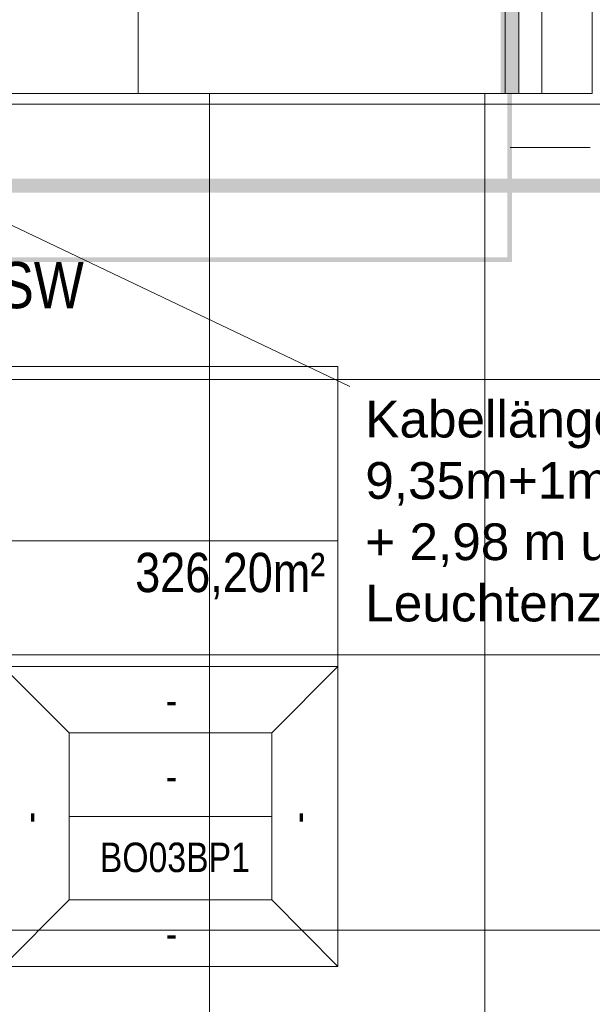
# Model space of a CAD drawing. Extents: x -620 to 300, y 62 to 1112.
# Tile 27 of 200: x -423 to -398, y 333 to 376. Entities that reach past the tile are written whole.
import ezdxf

# ---------------------------------------------------------------- set-up
doc = ezdxf.new("R2010")
doc.units = 0
doc.layers.get('0').update_dxf_attribs({"lineweight": 13})
for name, color, linetype, lineweight, true_color in [('00_E_ST_Handlaufleuchte_Kabel', 3, 'Continuous', 18, 0x00ff00), ('00_E_ST_Handlaufleuchte_Leerrohre_Terrasse', 6, 'Continuous', 25, 0xff00ff), ('00_E_ST_Handlaufleuchte–Handlauf-Position', 7, 'Continuous', 5, 0x0000b2), ('30 -35 Decken- 2.2 Treppen Außen', 9, 'Continuous', 9, 0x808080), ('60- 61 allgemeine Ausstattung- 4 Terrassen', 9, 'Continuous', 9, 0x808080), ('70 -72 Beschriftung- 1 Beschriftung allgemein', 7, 'Continuous', 9, 0xff6633), ('70 -75 Raumstempel- 1 Raumstempel-A06CPVLWL0', 1, 'Continuous', 50, 0xff0000)]:
    doc.layers.add(name, color=color, linetype=linetype, lineweight=lineweight, true_color=true_color)
doc.layers.add('00_E_ST_Handlaufleuchte_Kabel_Text', color=7, linetype='Continuous', lineweight=13)
doc.styles.get("Standard").update_dxf_attribs({"font": 'ARIALN.TTF'})

# ---------------------------------------------------------------- blocks, each defined once
blk = doc.blocks.new('Referenz-A06CPVM1L0')
at = {"layer": '30 -35 Decken- 2.2 Treppen Außen', "color": 0, "linetype": 'Continuous', "ltscale": 0.13}
for p, q in [((-417.876, 373.014), (-417.876, 404.914)), ((-401.876, 401.513), (-401.876, 373.014)), ((-401.276, 373.014), (-401.276, 401.385)), ((-400.276, 401.173), (-400.276, 373.014)), ((-398.076, 373.014), (-398.076, 400.705)), ((-400.276, 373.014), (-400.276, 378.814)), ((-400.276, 373.014), (-435.476, 373.014)), ((-401.876, 373.014), (-401.276, 373.014)), ((-400.276, 373.014), (-398.076, 373.014))]:
    blk.add_line(p, q, dxfattribs=at)
at = {"layer": '60- 61 allgemeine Ausstattung- 4 Terrassen', "color": 0}
for p, q in [((-398.076, 373.014), (-437.676, 373.014)), ((-414.756, 214.014), (-414.756, 373.014)), ((-402.756, 214.014), (-402.756, 373.014)), ((-461.776, 372.554), (-354.726, 372.554)), ((-461.776, 360.554), (-354.726, 360.554)), ((-461.776, 348.554), (-354.726, 348.554)), ((-461.776, 336.554), (-354.726, 336.554))]:
    blk.add_line(p, q, dxfattribs=at)
at = {"layer": '70 -75 Raumstempel- 1 Raumstempel-A06CPVLWL0', "color": 0, "lineweight": 9}
for p, q in [((-409.166, 361.117), (-445.49, 361.117)), ((-409.166, 334.977), (-409.166, 361.117)), ((-409.166, 353.522), (-445.49, 353.522)), ((-420.878, 345.15), (-423.762, 348.047)), ((-409.166, 348.047), (-423.762, 348.047)), ((-412.05, 345.15), (-409.166, 348.047)), ((-420.878, 337.875), (-420.878, 345.15)), ((-420.878, 345.15), (-412.05, 345.15)), ((-412.05, 337.875), (-412.05, 345.15)), ((-412.05, 341.512), (-420.878, 341.512)), ((-420.878, 337.875), (-423.762, 334.977)), ((-420.878, 337.875), (-412.05, 337.875)), ((-412.05, 337.875), (-409.166, 334.977)), ((-409.166, 334.977), (-445.49, 334.977))]:
    blk.add_line(p, q, dxfattribs=at)
at = {"layer": '70 -72 Beschriftung- 1 Beschriftung allgemein', "color": 0, "linetype": 'Continuous', "ltscale": 0.13, "insert": (-434.985, 365.67), "char_height": 2.01377, "attachment_point": 1}
blk.add_mtext('{\\fArial Narrow;Entlüftung SW}', dxfattribs=at)
at = {"layer": '70 -75 Raumstempel- 1 Raumstempel-A06CPVLWL0', "color": 0, "linetype": 'Continuous', "ltscale": 0.5, "attachment_point": 1}
for s, insert, char_height, rotation in [('{\\fArial Narrow;326,20m²}', (-417.999, 352.997), 1.71171, 0), ('{\\fArial Narrow;-}', (-416.662, 347.215), 1.28378, 0), ('{\\fArial Narrow;-}', (-416.662, 343.905), 1.28378, 0), ('{\\fArial Narrow;-}', (-421.68, 341.711), 1.28378, 270), ('{\\fArial Narrow;-}', (-409.968, 341.711), 1.28378, 270), ('{\\fArial Narrow;BO03BP1}', (-419.542, 340.369), 1.28378, 0), ('{\\fArial Narrow;-}', (-416.662, 337.046), 1.28378, 0)]:
    blk.add_mtext(s, dxfattribs=dict(at, insert=insert, char_height=char_height, rotation=rotation))
blk = doc.blocks.new('Polygon-A06CPVONL0')
at = {"color": 0, "linetype": 'ByBlock', "lineweight": -2, "ltscale": 0.13}
blk.add_solid([(-401.276, 373.014), (-402.076, 373.014), (-401.276, 601.814), (-402.076, 601.814)], dxfattribs=at)
blk = doc.blocks.new('Polylinie-A06CPVPTL0')
at = {"color": 0, "linetype": 'ByBlock', "lineweight": -2, "ltscale": 0.18}
blk.add_solid([(-401.776, 519.014), (-401.576, 519.014), (-401.776, 373.014), (-401.576, 373.014)], dxfattribs=at)
blk = doc.blocks.new('Polylinie-A06CPVPXL0')
at = {"color": 0, "linetype": 'ByBlock', "lineweight": -2, "ltscale": 0.18}
for points in [[(-401.776, 373.014), (-401.576, 373.014), (-401.776, 365.875), (-401.576, 365.675)], [(-401.776, 365.875), (-401.576, 365.675), (-454, 365.875), (-454, 365.675)]]:
    blk.add_solid(points, dxfattribs=at)
blk = doc.blocks.new('Polylinie-A06CPVQ1L0')
at = {"color": 0, "linetype": 'ByBlock', "lineweight": -2, "ltscale": 0.25}
blk.add_solid([(-396.579, 369.297), (-395.979, 368.697), (-457.477, 369.297), (-458.077, 368.697)], dxfattribs=at)

msp = doc.modelspace()

# ---------------------------------------------------------------- linework, layer by layer
at = {"layer": '00_E_ST_Handlaufleuchte_Kabel_Text', "ltscale": 0.13}
for p, q in [((-408.641, 360.247), (-434.294, 372.462)), ((-398.17, 370.653), (-401.659, 370.653))]:
    msp.add_line(p, q, dxfattribs=at)

# ---------------------------------------------------------------- block references
at = {"color": 8, "lineweight": 13, "ltscale": 0.13, "true_color": 0x808080}
msp.add_blockref('Referenz-A06CPVM1L0', (0, 0), dxfattribs=at)
at = {"layer": '00_E_ST_Handlaufleuchte_Kabel', "ltscale": 0.18}
for name in ['Polylinie-A06CPVPTL0', 'Polylinie-A06CPVPXL0']:
    msp.add_blockref(name, (0, 0), dxfattribs=at)
at = {"layer": '00_E_ST_Handlaufleuchte_Leerrohre_Terrasse', "color": 6, "ltscale": 0.25, "true_color": 0xff00ff}
msp.add_blockref('Polylinie-A06CPVQ1L0', (0, 0), dxfattribs=at)
at = {"layer": '00_E_ST_Handlaufleuchte–Handlauf-Position', "ltscale": 0.13}
msp.add_blockref('Polygon-A06CPVONL0', (0, 0), dxfattribs=at)

# ---------------------------------------------------------------- texts
at = {"layer": '00_E_ST_Handlaufleuchte_Kabel_Text', "ltscale": 0.13, "char_height": 1.6, "attachment_point": 1}
for s, insert in [('{\\fArial;Kabellänge bis Übergabepunkt:}', (-407.971, 359.623)), ('{\\fArial;9,35m+1m zum Boden = 10,35 m}', (-407.971, 356.951)), ('{\\fArial;+ 2,98 m unter Terrasse = 13,33 m}', (-407.971, 354.279)), ('{\\fArial;Leuchtenzahl Strang: 4 Stk.}', (-407.971, 351.607))]:
    msp.add_mtext(s, dxfattribs=dict(at, insert=insert))

doc.saveas('drawing.dxf')
